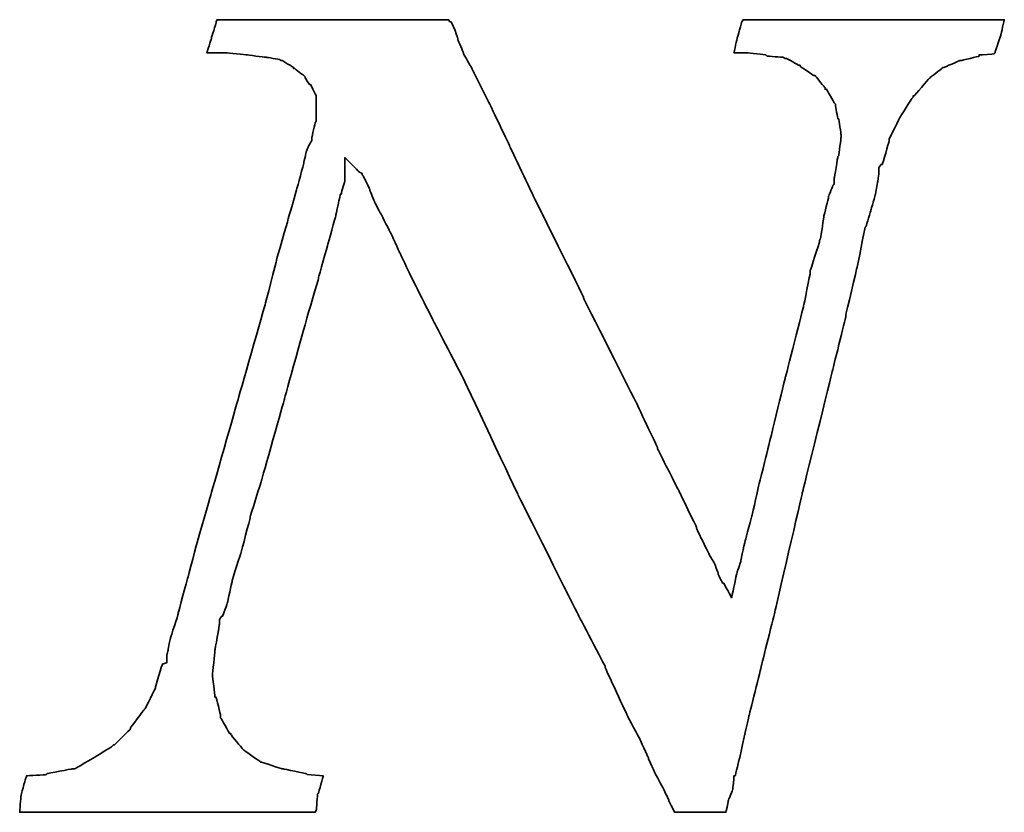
# Model space of a CAD drawing. Header units: millimetres. Extents: x 21 to 280, y -116 to 66.
# Tile 93 of 98: x 226 to 228.46, y 7.21 to 9.18. Entities that reach past the tile are written whole.
import ezdxf

# ---------------------------------------------------------------- set-up
doc = ezdxf.new("R2010")
doc.units = ezdxf.units.MM
doc.header["$LTSCALE"] = 0.15
doc.layers.add('DIM', color=4, linetype='CONTINUOUS')
doc.layers.add('layer 1', color=7, linetype='CONTINUOUS')

# ---------------------------------------------------------------- blocks, each defined once
blk = doc.blocks.new('TBI MOTION logo(完整正式版)')
at = {"layer": 'layer 1', "color": 22, "lineweight": 35}
blk.add_open_spline([(58.92625, -7.91875), (58.92625, -7.91875), (58.58625, -7.89375), (58.58625, -7.89375), (58.58625, -7.89375), (58.58625, -7.89375), (58.56625, -7.87125), (58.56625, -7.87125), (58.56625, -7.87125), (58.56625, -7.87125), (58.08375, -7.77375), (58.08375, -7.77375), (58.08375, -7.77375), (58.08375, -7.77375), (58.06125, -7.77375), (58.06125, -7.77375), (58.06125, -7.77375), (58.06125, -7.77375), (57.62625, -7.63125), (57.62625, -7.63125), (57.62625, -7.63125), (57.62625, -7.63125), (57.60625, -7.63125), (57.60625, -7.63125), (57.60625, -7.63125), (57.60625, -7.63125), (57.58125, -7.60625), (57.58125, -7.60625), (57.58125, -7.60625), (57.58125, -7.60625), (57.26625, -7.38875), (57.26625, -7.38875), (57.26625, -7.38875), (57.26625, -7.38875), (57.24625, -7.36875), (57.24625, -7.36875), (57.24625, -7.36875), (57.24625, -7.36875), (57.22125, -7.34375), (57.22125, -7.34375), (57.22125, -7.34375), (57.22125, -7.34375), (56.98125, -7.05375), (56.98125, -7.05375), (56.98125, -7.05375), (56.98125, -7.05375), (56.98125, -7.02875), (56.98125, -7.02875), (56.98125, -7.02875), (56.98125, -7.02875), (56.95625, -7.02875), (56.95625, -7.02875), (56.95625, -7.02875), (56.95625, -7.02875), (56.76625, -6.69625), (56.76625, -6.69625), (56.76625, -6.69625), (56.76625, -6.69625), (56.76625, -6.67125), (56.76625, -6.67125), (56.76625, -6.67125), (56.76625, -6.67125), (56.76625, -6.64875), (56.76625, -6.64875), (56.76625, -6.64875), (56.76625, -6.64875), (56.67125, -6.26375), (56.67125, -6.26375), (56.67125, -6.26375), (56.67125, -6.26375), (56.64625, -6.26375), (56.64625, -6.26375), (56.64625, -6.26375), (56.64625, -6.26375), (56.64625, -6.23875), (56.64625, -6.23875), (56.64625, -6.23875), (56.64625, -6.23875), (56.59625, -5.80875), (56.59625, -5.80875), (56.59625, -5.80875), (56.59625, -5.80875), (56.59625, -5.78375), (56.59625, -5.78375), (56.59625, -5.78375), (56.59625, -5.78375), (56.64625, -5.30375), (56.64625, -5.30375), (56.64625, -5.30375), (56.64625, -5.30375), (56.64625, -5.27875), (56.64625, -5.27875), (56.64625, -5.27875), (56.64625, -5.27875), (56.74125, -4.72875), (56.74125, -4.72875), (56.74125, -4.72875), (56.74125, -4.72875), (56.74125, -4.67875), (56.74125, -4.67875), (56.74125, -4.67875), (56.74125, -4.67875), (56.74125, -4.63375), (56.74125, -4.63375), (56.74125, -4.63375), (56.74125, -4.63375), (56.79125, -4.55875), (56.79125, -4.55875), (56.79125, -4.55875), (56.79125, -4.55875), (56.81125, -4.55875), (56.81125, -4.55875), (56.81125, -4.55875), (56.81125, -4.55875), (56.91125, -4.27375), (56.91125, -4.27375), (56.91125, -4.27375), (56.91125, -4.27375), (57.00625, -3.83874), (57.00625, -3.83874), (57.00625, -3.83874), (57.00625, -3.83874), (57.00625, -3.81374), (57.00625, -3.81374), (57.00625, -3.81374), (57.00625, -3.81374), (57.19875, -3.21374), (57.19875, -3.21374), (57.19875, -3.21374), (57.19875, -3.21374), (57.38625, -2.49625), (57.38625, -2.49625), (57.38625, -2.49625), (57.38625, -2.49625), (57.38625, -2.47374), (57.38625, -2.47374), (57.38625, -2.47374), (57.38625, -2.47374), (57.62625, -1.70375), (57.62625, -1.70375), (57.62625, -1.70375), (57.62625, -1.70375), (58.10625, 0.00125), (58.10625, 0.00125), (58.10625, 0.00125), (58.10625, 0.00125), (58.58625, 1.72625), (58.58625, 1.72625), (58.58625, 1.72625), (58.58625, 1.72625), (58.82625, 2.54125), (58.82625, 2.54125), (58.82625, 2.54125), (58.82625, 2.54125), (58.82625, 2.56374), (58.82625, 2.56374), (58.82625, 2.56374), (58.82625, 2.56374), (59.02125, 3.26125), (59.02125, 3.26125), (59.02125, 3.26125), (59.02125, 3.26125), (59.18625, 3.86125), (59.18625, 3.86125), (59.18625, 3.86125), (59.18625, 3.86125), (59.28625, 4.31875), (59.28625, 4.31875), (59.28625, 4.31875), (59.28625, 4.31875), (59.30625, 4.31875), (59.30625, 4.31875), (59.30625, 4.31875), (59.30625, 4.31875), (59.30625, 4.34125), (59.30625, 4.34125), (59.30625, 4.34125), (59.30625, 4.34125), (59.38125, 4.60625), (59.38125, 4.60625), (59.38125, 4.60625), (59.38125, 4.60625), (59.38125, 4.65125), (59.38125, 4.65125), (59.38125, 4.65125), (59.38125, 4.65125), (59.38125, 5.08625), (59.38125, 5.08625), (59.38125, 5.08625), (59.38125, 5.08625), (59.66625, 4.79624), (59.66625, 4.79624), (59.66625, 4.79624), (59.66625, 4.79624), (59.74125, 4.75124), (59.74125, 4.75124), (59.74125, 4.75124), (59.74125, 4.75124), (59.74125, 4.72624), (59.74125, 4.72624), (59.74125, 4.72624), (59.74125, 4.72624), (59.76125, 4.70124), (59.76125, 4.70124), (59.76125, 4.70124), (59.76125, 4.70124), (59.81125, 4.60625), (59.81125, 4.60625), (59.81125, 4.60625), (59.81125, 4.60625), (59.90625, 4.41125), (59.90625, 4.41125), (59.90625, 4.41125), (59.90625, 4.41125), (59.90625, 4.39125), (59.90625, 4.39125), (59.90625, 4.39125), (59.90625, 4.39125), (60.00375, 4.15124), (60.00375, 4.15124), (60.00375, 4.15124), (60.00375, 4.15124), (60.14625, 3.88374), (60.14625, 3.88374), (60.14625, 3.88374), (60.14625, 3.88374), (60.34125, 3.50124), (60.34125, 3.50124), (60.34125, 3.50124), (60.34125, 3.50124), (60.53125, 3.09125), (60.53125, 3.09125), (60.53125, 3.09125), (60.53125, 3.09125), (60.74625, 2.63625), (60.74625, 2.63625), (60.74625, 2.63625), (60.74625, 2.63625), (61.25125, 1.63124), (61.25125, 1.63124), (61.25125, 1.63124), (61.25125, 1.63124), (61.85125, 0.47625), (61.85125, 0.47625), (61.85125, 0.47625), (61.85125, 0.47625), (63.02625, -2.01874), (63.02625, -2.01874), (63.02625, -2.01874), (63.02625, -2.01874), (64.27625, -4.51374), (64.27625, -4.51374), (64.27625, -4.51374), (64.27625, -4.51374), (64.85125, -5.61375), (64.85125, -5.61375), (64.85125, -5.61375), (64.85125, -5.61375), (64.85125, -5.64125), (64.85125, -5.64125), (64.85125, -5.64125), (64.85125, -5.64125), (65.32875, -6.67125), (65.32875, -6.67125), (65.32875, -6.67125), (65.32875, -6.67125), (65.57125, -7.12875), (65.57125, -7.12875), (65.57125, -7.12875), (65.57125, -7.12875), (65.76125, -7.53625), (65.76125, -7.53625), (65.76125, -7.53625), (65.76125, -7.53625), (65.76125, -7.55625), (65.76125, -7.55625), (65.76125, -7.55625), (65.76125, -7.55625), (65.90375, -7.87125), (65.90375, -7.87125), (65.90375, -7.87125), (65.90375, -7.87125), (66.07125, -8.18125), (66.07125, -8.18125), (66.07125, -8.18125), (66.07125, -8.18125), (66.19125, -8.42375), (66.19125, -8.42375), (66.19125, -8.42375), (66.19125, -8.42375), (66.19125, -8.44375), (66.19125, -8.44375), (66.19125, -8.44375), (66.19125, -8.44375), (66.29125, -8.63875), (66.29125, -8.63875), (66.29125, -8.63875), (66.29125, -8.63875), (66.31125, -8.68625), (66.31125, -8.68625), (66.31125, -8.68625), (66.31125, -8.68625), (66.38375, -8.68625), (66.38375, -8.68625), (66.38375, -8.68625), (66.38375, -8.68625), (66.84125, -8.68625), (66.84125, -8.68625), (66.84125, -8.68625), (66.84125, -8.68625), (67.29625, -8.68625), (67.29625, -8.68625), (67.29625, -8.68625), (67.29625, -8.68625), (67.36625, -8.68625), (67.36625, -8.68625), (67.36625, -8.68625), (67.36625, -8.68625), (67.39125, -8.68625), (67.39125, -8.68625), (67.39125, -8.68625), (67.39125, -8.68625), (67.44125, -8.46875), (67.44125, -8.46875), (67.44125, -8.46875), (67.44125, -8.46875), (67.44125, -8.44375), (67.44125, -8.44375), (67.44125, -8.44375), (67.44125, -8.44375), (67.53625, -8.20375), (67.53625, -8.20375), (67.53625, -8.20375), (67.53625, -8.20375), (67.56125, -7.94375), (67.56125, -7.94375), (67.56125, -7.94375), (67.56125, -7.94375), (67.56125, -7.91875), (67.56125, -7.91875), (67.56125, -7.91875), (67.56125, -7.91875), (67.58625, -7.91875), (67.58625, -7.91875), (67.58625, -7.91875), (67.58625, -7.91875), (67.68125, -7.53625), (67.68125, -7.53625), (67.68125, -7.53625), (67.68125, -7.53625), (67.87375, -6.67125), (67.87375, -6.67125), (67.87375, -6.67125), (67.87375, -6.67125), (68.13625, -5.61375), (68.13625, -5.61375), (68.13625, -5.61375), (68.13625, -5.61375), (68.42375, -4.46374), (68.42375, -4.46374), (68.42375, -4.46374), (68.42375, -4.46374), (68.99875, -1.96874), (68.99875, -1.96874), (68.99875, -1.96874), (68.99875, -1.96874), (69.62625, 0.57625), (69.62625, 0.57625), (69.62625, 0.57625), (69.62625, 0.57625), (69.91125, 1.72625), (69.91125, 1.72625), (69.91125, 1.72625), (69.91125, 1.72625), (69.91125, 1.77625), (69.91125, 1.77625), (69.91125, 1.77625), (69.91125, 1.77625), (70.15125, 2.78124), (70.15125, 2.78124), (70.15125, 2.78124), (70.15125, 2.78124), (70.32125, 3.62125), (70.32125, 3.62125), (70.32125, 3.62125), (70.32125, 3.62125), (70.34125, 3.64625), (70.34125, 3.64625), (70.34125, 3.64625), (70.34125, 3.64625), (70.44125, 3.98125), (70.44125, 3.98125), (70.44125, 3.98125), (70.44125, 3.98125), (70.53625, 4.31875), (70.53625, 4.31875), (70.53625, 4.31875), (70.53625, 4.31875), (70.58125, 4.55875), (70.58125, 4.55875), (70.58125, 4.55875), (70.58125, 4.55875), (70.60625, 4.72624), (70.60625, 4.72624), (70.60625, 4.72624), (70.60625, 4.72624), (70.60625, 4.79624), (70.60625, 4.79624), (70.60625, 4.79624), (70.60625, 4.79624), (70.60625, 4.87125), (70.60625, 4.87125), (70.60625, 4.87125), (70.60625, 4.87125), (70.65625, 4.94125), (70.65625, 4.94125), (70.65625, 4.94125), (70.65625, 4.94125), (70.68125, 4.94125), (70.68125, 4.94125), (70.68125, 4.94125), (70.68125, 4.94125), (70.82125, 5.42125), (70.82125, 5.42125), (70.82125, 5.42125), (70.82125, 5.42125), (70.82125, 5.44625), (70.82125, 5.44625), (70.82125, 5.44625), (70.82125, 5.44625), (70.82125, 5.47125), (70.82125, 5.47125), (70.82125, 5.47125), (70.82125, 5.47125), (71.06125, 5.94625), (71.06125, 5.94625), (71.06125, 5.94625), (71.06125, 5.94625), (71.30125, 6.33124), (71.30125, 6.33124), (71.30125, 6.33124), (71.30125, 6.33124), (71.32625, 6.35625), (71.32625, 6.35625), (71.32625, 6.35625), (71.32625, 6.35625), (71.32625, 6.38124), (71.32625, 6.38124), (71.32625, 6.38124), (71.32625, 6.38124), (71.35125, 6.38124), (71.35125, 6.38124), (71.35125, 6.38124), (71.35125, 6.38124), (71.66125, 6.74125), (71.66125, 6.74125), (71.66125, 6.74125), (71.66125, 6.74125), (71.68625, 6.76625), (71.68625, 6.76625), (71.68625, 6.76625), (71.68625, 6.76625), (71.92625, 6.95624), (71.92625, 6.95624), (71.92625, 6.95624), (71.92625, 6.95624), (71.95125, 6.98125), (71.95125, 6.98125), (71.95125, 6.98125), (71.95125, 6.98125), (71.97625, 6.98125), (71.97625, 6.98125), (71.97625, 6.98125), (71.97625, 6.98125), (72.31125, 7.12624), (72.31125, 7.12624), (72.31125, 7.12624), (72.31125, 7.12624), (72.33375, 7.12624), (72.33375, 7.12624), (72.33375, 7.12624), (72.33375, 7.12624), (72.71625, 7.21875), (72.71625, 7.21875), (72.71625, 7.21875), (72.71625, 7.21875), (72.71625, 7.24624), (72.71625, 7.24624), (72.71625, 7.24624), (72.71625, 7.24624), (72.74125, 7.24624), (72.74125, 7.24624), (72.74125, 7.24624), (72.74125, 7.24624), (73.03124, 7.26624), (73.03124, 7.26624), (73.03124, 7.26624), (73.03124, 7.26624), (73.05375, 7.29125), (73.05375, 7.29125), (73.05375, 7.29125), (73.05375, 7.29125), (73.05375, 7.31625), (73.05375, 7.31625), (73.05375, 7.31625), (73.05375, 7.31625), (73.17625, 7.67625), (73.17625, 7.67625), (73.17625, 7.67625), (73.17625, 7.67625), (73.24625, 7.98625), (73.24625, 7.98625), (73.24625, 7.98625), (73.24625, 7.98625), (73.19625, 7.98625), (73.19625, 7.98625), (73.19625, 7.98625), (73.19625, 7.98625), (72.93625, 7.98625), (72.93625, 7.98625), (72.93625, 7.98625), (72.93625, 7.98625), (72.55125, 7.98625), (72.55125, 7.98625), (72.55125, 7.98625), (72.55125, 7.98625), (72.09625, 7.98625), (72.09625, 7.98625), (72.09625, 7.98625), (72.09625, 7.98625), (71.64125, 7.98625), (71.64125, 7.98625), (71.64125, 7.98625), (71.64125, 7.98625), (70.53625, 7.98625), (70.53625, 7.98625), (70.53625, 7.98625), (70.53625, 7.98625), (69.47875, 7.98625), (69.47875, 7.98625), (69.47875, 7.98625), (69.47875, 7.98625), (68.95125, 7.98625), (68.95125, 7.98625), (68.95125, 7.98625), (68.95125, 7.98625), (68.52125, 7.98625), (68.52125, 7.98625), (68.52125, 7.98625), (68.52125, 7.98625), (68.13625, 7.98625), (68.13625, 7.98625), (68.13625, 7.98625), (68.13625, 7.98625), (67.87375, 7.98625), (67.87375, 7.98625), (67.87375, 7.98625), (67.87375, 7.98625), (67.75125, 7.98625), (67.75125, 7.98625), (67.75125, 7.98625), (67.75125, 7.98625), (67.72625, 7.94125), (67.72625, 7.94125), (67.72625, 7.94125), (67.72625, 7.94125), (67.63125, 7.60625), (67.63125, 7.60625), (67.63125, 7.60625), (67.63125, 7.60625), (67.56125, 7.29125), (67.56125, 7.29125), (67.56125, 7.29125), (67.56125, 7.29125), (67.72625, 7.29125), (67.72625, 7.29125), (67.72625, 7.29125), (67.72625, 7.29125), (67.82625, 7.29125), (67.82625, 7.29125), (67.82625, 7.29125), (67.82625, 7.29125), (67.84625, 7.29125), (67.84625, 7.29125), (67.84625, 7.29125), (67.84625, 7.29125), (68.23125, 7.24624), (68.23125, 7.24624), (68.23125, 7.24624), (68.23125, 7.24624), (68.25875, 7.21875), (68.25875, 7.21875), (68.25875, 7.21875), (68.25875, 7.21875), (68.59125, 7.19624), (68.59125, 7.19624), (68.59125, 7.19624), (68.59125, 7.19624), (68.64125, 7.17125), (68.64125, 7.17125), (68.64125, 7.17125), (68.64125, 7.17125), (68.66625, 7.17125), (68.66625, 7.17125), (68.66625, 7.17125), (68.66625, 7.17125), (68.92625, 7.02624), (68.92625, 7.02624), (68.92625, 7.02624), (68.92625, 7.02624), (68.95125, 7.02624), (68.95125, 7.02624), (68.95125, 7.02624), (68.95125, 7.02624), (68.95125, 7.00624), (68.95125, 7.00624), (68.95125, 7.00624), (68.95125, 7.00624), (69.23875, 6.81125), (69.23875, 6.81125), (69.23875, 6.81125), (69.23875, 6.81125), (69.26625, 6.81125), (69.26625, 6.81125), (69.26625, 6.81125), (69.26625, 6.81125), (69.28625, 6.78625), (69.28625, 6.78625), (69.28625, 6.78625), (69.28625, 6.78625), (69.47875, 6.54875), (69.47875, 6.54875), (69.47875, 6.54875), (69.47875, 6.54875), (69.47875, 6.52375), (69.47875, 6.52375), (69.47875, 6.52375), (69.47875, 6.52375), (69.50625, 6.52375), (69.50625, 6.52375), (69.50625, 6.52375), (69.50625, 6.52375), (69.67125, 6.23625), (69.67125, 6.23625), (69.67125, 6.23625), (69.67125, 6.23625), (69.69375, 6.21125), (69.69375, 6.21125), (69.69375, 6.21125), (69.69375, 6.21125), (69.69375, 6.18625), (69.69375, 6.18625), (69.69375, 6.18625), (69.69375, 6.18625), (69.74625, 5.89875), (69.74625, 5.89875), (69.74625, 5.89875), (69.74625, 5.89875), (69.76625, 5.89875), (69.76625, 5.89875), (69.76625, 5.89875), (69.76625, 5.89875), (69.81375, 5.56625), (69.81375, 5.56625), (69.81375, 5.56625), (69.81375, 5.56625), (69.81375, 5.54125), (69.81375, 5.54125), (69.81375, 5.54125), (69.81375, 5.54125), (69.81375, 5.51625), (69.81375, 5.51625), (69.81375, 5.51625), (69.81375, 5.51625), (69.76625, 5.13125), (69.76625, 5.13125), (69.76625, 5.13125), (69.76625, 5.13125), (69.74625, 5.10874), (69.74625, 5.10874), (69.74625, 5.10874), (69.74625, 5.10874), (69.67125, 4.65125), (69.67125, 4.65125), (69.67125, 4.65125), (69.67125, 4.65125), (69.67125, 4.55875), (69.67125, 4.55875), (69.67125, 4.55875), (69.67125, 4.55875), (69.67125, 4.53125), (69.67125, 4.53125), (69.67125, 4.53125), (69.67125, 4.53125), (69.64625, 4.50874), (69.64625, 4.50874), (69.64625, 4.50874), (69.64625, 4.50874), (69.55125, 4.27125), (69.55125, 4.27125), (69.55125, 4.27125), (69.55125, 4.27125), (69.55125, 4.24625), (69.55125, 4.24625), (69.55125, 4.24625), (69.55125, 4.24625), (69.45375, 3.86125), (69.45375, 3.86125), (69.45375, 3.86125), (69.45375, 3.86125), (69.38625, 3.40624), (69.38625, 3.40624), (69.38625, 3.40624), (69.38625, 3.40624), (69.35875, 3.33125), (69.35875, 3.33125), (69.35875, 3.33125), (69.35875, 3.33125), (69.35875, 3.30875), (69.35875, 3.30875), (69.35875, 3.30875), (69.35875, 3.30875), (69.16625, 2.71125), (69.16625, 2.71125), (69.16625, 2.71125), (69.16625, 2.71125), (69.16625, 2.66375), (69.16625, 2.66375), (69.16625, 2.66375), (69.16625, 2.66375), (69.02625, 1.96374), (69.02625, 1.96374), (69.02625, 1.96374), (69.02625, 1.96374), (68.64125, 0.45624), (68.64125, 0.45624), (68.64125, 0.45624), (68.64125, 0.45624), (68.25875, -1.10625), (68.25875, -1.10625), (68.25875, -1.10625), (68.25875, -1.10625), (68.08625, -1.80125), (68.08625, -1.80125), (68.08625, -1.80125), (68.08625, -1.80125), (67.94625, -2.42625), (67.94625, -2.42625), (67.94625, -2.42625), (67.94625, -2.42625), (67.80125, -2.95375), (67.80125, -2.95375), (67.80125, -2.95375), (67.80125, -2.95375), (67.70625, -3.38375), (67.70625, -3.38375), (67.70625, -3.38375), (67.70625, -3.38375), (67.70625, -3.40875), (67.70625, -3.40875), (67.70625, -3.40875), (67.70625, -3.40875), (67.63125, -3.62375), (67.63125, -3.62375), (67.63125, -3.62375), (67.63125, -3.62375), (67.60625, -3.72125), (67.60625, -3.72125), (67.60625, -3.72125), (67.60625, -3.72125), (67.51125, -4.17375), (67.51125, -4.17375), (67.51125, -4.17375), (67.51125, -4.17375), (67.34625, -3.86374), (67.34625, -3.86374), (67.34625, -3.86374), (67.34625, -3.86374), (67.32125, -3.86374), (67.32125, -3.86374), (67.32125, -3.86374), (67.32125, -3.86374), (67.27125, -3.76874), (67.27125, -3.76874), (67.27125, -3.76874), (67.27125, -3.76874), (67.22625, -3.67374), (67.22625, -3.67374), (67.22625, -3.67374), (67.22625, -3.67374), (67.22625, -3.64875), (67.22625, -3.64875), (67.22625, -3.64875), (67.22625, -3.64875), (67.15125, -3.45375), (67.15125, -3.45375), (67.15125, -3.45375), (67.15125, -3.45375), (67.05625, -3.28875), (67.05625, -3.28875), (67.05625, -3.28875), (67.05625, -3.28875), (66.91125, -3.00125), (66.91125, -3.00125), (66.91125, -3.00125), (66.91125, -3.00125), (66.77125, -2.71375), (66.77125, -2.71375), (66.77125, -2.71375), (66.77125, -2.71375), (66.77125, -2.68875), (66.77125, -2.68875), (66.77125, -2.68875), (66.77125, -2.68875), (66.41125, -1.94374), (66.41125, -1.94374), (66.41125, -1.94374), (66.41125, -1.94374), (65.95125, -1.03375), (65.95125, -1.03375), (65.95125, -1.03375), (65.95125, -1.03375), (65.95125, -1.00875), (65.95125, -1.00875), (65.95125, -1.00875), (65.95125, -1.00875), (65.49625, -0.04874), (65.49625, -0.04874), (65.49625, -0.04874), (65.49625, -0.04874), (64.39375, 2.13624), (64.39375, 2.13624), (64.39375, 2.13624), (64.39375, 2.13624), (64.39375, 2.15624), (64.39375, 2.15624), (64.39375, 2.15624), (64.39375, 2.15624), (63.33625, 4.29125), (63.33625, 4.29125), (63.33625, 4.29125), (63.33625, 4.29125), (62.85625, 5.30125), (62.85625, 5.30125), (62.85625, 5.30125), (62.85625, 5.30125), (62.42625, 6.21125), (62.42625, 6.21125), (62.42625, 6.21125), (62.42625, 6.21125), (62.04125, 6.98125), (62.04125, 6.98125), (62.04125, 6.98125), (62.04125, 6.98125), (61.87375, 7.26624), (61.87375, 7.26624), (61.87375, 7.26624), (61.87375, 7.26624), (61.87375, 7.29125), (61.87375, 7.29125), (61.87375, 7.29125), (61.87375, 7.29125), (61.75625, 7.55625), (61.75625, 7.55625), (61.75625, 7.55625), (61.75625, 7.55625), (61.75625, 7.58124), (61.75625, 7.58124), (61.75625, 7.58124), (61.75625, 7.58124), (61.68375, 7.79375), (61.68375, 7.79375), (61.68375, 7.79375), (61.68375, 7.79375), (61.61125, 7.94125), (61.61125, 7.94125), (61.61125, 7.94125), (61.61125, 7.94125), (61.58625, 7.94125), (61.58625, 7.94125), (61.58625, 7.94125), (61.58625, 7.94125), (61.56375, 7.98625), (61.56375, 7.98625), (61.56375, 7.98625), (61.56375, 7.98625), (61.41875, 7.98625), (61.41875, 7.98625), (61.41875, 7.98625), (61.41875, 7.98625), (61.18125, 7.98625), (61.18125, 7.98625), (61.18125, 7.98625), (61.18125, 7.98625), (60.84125, 7.98625), (60.84125, 7.98625), (60.84125, 7.98625), (60.84125, 7.98625), (60.02625, 7.98625), (60.02625, 7.98625), (60.02625, 7.98625), (60.02625, 7.98625), (59.11625, 7.98625), (59.11625, 7.98625), (59.11625, 7.98625), (59.11625, 7.98625), (58.15625, 7.98625), (58.15625, 7.98625), (58.15625, 7.98625), (58.15625, 7.98625), (57.34125, 7.98625), (57.34125, 7.98625), (57.34125, 7.98625), (57.34125, 7.98625), (57.00625, 7.98625), (57.00625, 7.98625), (57.00625, 7.98625), (57.00625, 7.98625), (56.76625, 7.98625), (56.76625, 7.98625), (56.76625, 7.98625), (56.76625, 7.98625), (56.69125, 7.98625), (56.69125, 7.98625), (56.69125, 7.98625), (56.69125, 7.98625), (56.67125, 7.94125), (56.67125, 7.94125), (56.67125, 7.94125), (56.67125, 7.94125), (56.67125, 7.91625), (56.67125, 7.91625), (56.67125, 7.91625), (56.67125, 7.91625), (56.57125, 7.60625), (56.57125, 7.60625), (56.57125, 7.60625), (56.57125, 7.60625), (56.57125, 7.58124), (56.57125, 7.58124), (56.57125, 7.58124), (56.57125, 7.58124), (56.47625, 7.29125), (56.47625, 7.29125), (56.47625, 7.29125), (56.47625, 7.29125), (56.57125, 7.29125), (56.57125, 7.29125), (56.57125, 7.29125), (56.57125, 7.29125), (56.76625, 7.29125), (56.76625, 7.29125), (56.76625, 7.29125), (56.76625, 7.29125), (56.86125, 7.29125), (56.86125, 7.29125), (56.86125, 7.29125), (56.86125, 7.29125), (56.88625, 7.29125), (56.88625, 7.29125), (56.88625, 7.29125), (56.88625, 7.29125), (57.31625, 7.24624), (57.31625, 7.24624), (57.31625, 7.24624), (57.31625, 7.24624), (57.70125, 7.19624), (57.70125, 7.19624), (57.70125, 7.19624), (57.70125, 7.19624), (57.72625, 7.19624), (57.72625, 7.19624), (57.72625, 7.19624), (57.72625, 7.19624), (58.01125, 7.14624), (58.01125, 7.14624), (58.01125, 7.14624), (58.01125, 7.14624), (58.03625, 7.12624), (58.03625, 7.12624), (58.03625, 7.12624), (58.03625, 7.12624), (58.06125, 7.12624), (58.06125, 7.12624), (58.06125, 7.12624), (58.06125, 7.12624), (58.30125, 6.98125), (58.30125, 6.98125), (58.30125, 6.98125), (58.30125, 6.98125), (58.30125, 6.95624), (58.30125, 6.95624), (58.30125, 6.95624), (58.30125, 6.95624), (58.32375, 6.95624), (58.32375, 6.95624), (58.32375, 6.95624), (58.32375, 6.95624), (58.51625, 6.81125), (58.51625, 6.81125), (58.51625, 6.81125), (58.51625, 6.81125), (58.54125, 6.78625), (58.54125, 6.78625), (58.54125, 6.78625), (58.54125, 6.78625), (58.54125, 6.76625), (58.54125, 6.76625), (58.54125, 6.76625), (58.54125, 6.76625), (58.63625, 6.62124), (58.63625, 6.62124), (58.63625, 6.62124), (58.63625, 6.62124), (58.65875, 6.62124), (58.65875, 6.62124), (58.65875, 6.62124), (58.65875, 6.62124), (58.75625, 6.42625), (58.75625, 6.42625), (58.75625, 6.42625), (58.75625, 6.42625), (58.77875, 6.38124), (58.77875, 6.38124), (58.77875, 6.38124), (58.77875, 6.38124), (58.77875, 6.33124), (58.77875, 6.33124), (58.77875, 6.33124), (58.77875, 6.33124), (58.77875, 6.09125), (58.77875, 6.09125), (58.77875, 6.09125), (58.77875, 6.09125), (58.77875, 5.85125), (58.77875, 5.85125), (58.77875, 5.85125), (58.77875, 5.85125), (58.75625, 5.82625), (58.75625, 5.82625), (58.75625, 5.82625), (58.75625, 5.82625), (58.68625, 5.51625), (58.68625, 5.51625), (58.68625, 5.51625), (58.68625, 5.51625), (58.68625, 5.47125), (58.68625, 5.47125), (58.68625, 5.47125), (58.68625, 5.47125), (58.68625, 5.44625), (58.68625, 5.44625), (58.68625, 5.44625), (58.68625, 5.44625), (58.65875, 5.39625), (58.65875, 5.39625), (58.65875, 5.39625), (58.65875, 5.39625), (58.61125, 5.32624), (58.61125, 5.32624), (58.61125, 5.32624), (58.61125, 5.32624), (58.56625, 5.20375), (58.56625, 5.20375), (58.56625, 5.20375), (58.56625, 5.20375), (58.51625, 4.99125), (58.51625, 4.99125), (58.51625, 4.99125), (58.51625, 4.99125), (58.51625, 4.96625), (58.51625, 4.96625), (58.51625, 4.96625), (58.51625, 4.96625), (58.37125, 4.43625), (58.37125, 4.43625), (58.37125, 4.43625), (58.37125, 4.43625), (58.18125, 3.76625), (58.18125, 3.76625), (58.18125, 3.76625), (58.18125, 3.76625), (57.94125, 2.92624), (57.94125, 2.92624), (57.94125, 2.92624), (57.94125, 2.92624), (57.70125, 1.98874), (57.70125, 1.98874), (57.70125, 1.98874), (57.70125, 1.98874), (57.12625, -0.02374), (57.12625, -0.02374), (57.12625, -0.02374), (57.12625, -0.02374), (56.55125, -2.03875), (56.55125, -2.03875), (56.55125, -2.03875), (56.55125, -2.03875), (56.28625, -2.95375), (56.28625, -2.95375), (56.28625, -2.95375), (56.28625, -2.95375), (56.07125, -3.76874), (56.07125, -3.76874), (56.07125, -3.76874), (56.07125, -3.76874), (55.87625, -4.48874), (55.87625, -4.48874), (55.87625, -4.48874), (55.87625, -4.48874), (55.87625, -4.51374), (55.87625, -4.51374), (55.87625, -4.51374), (55.87625, -4.51374), (55.71125, -5.01625), (55.71125, -5.01625), (55.71125, -5.01625), (55.71125, -5.01625), (55.66125, -5.25375), (55.66125, -5.25375), (55.66125, -5.25375), (55.66125, -5.25375), (55.66125, -5.27875), (55.66125, -5.27875), (55.66125, -5.27875), (55.66125, -5.27875), (55.63625, -5.37375), (55.63625, -5.37375), (55.63625, -5.37375), (55.63625, -5.37375), (55.63625, -5.42375), (55.63625, -5.42375), (55.63625, -5.42375), (55.63625, -5.42375), (55.63625, -5.54125), (55.63625, -5.54125), (55.63625, -5.54125), (55.63625, -5.54125), (55.54125, -5.56875), (55.54125, -5.56875), (55.54125, -5.56875), (55.54125, -5.56875), (55.39625, -6.04875), (55.39625, -6.04875), (55.39625, -6.04875), (55.39625, -6.04875), (55.39625, -6.06875), (55.39625, -6.06875), (55.39625, -6.06875), (55.39625, -6.06875), (55.18125, -6.50375), (55.18125, -6.50375), (55.18125, -6.50375), (55.18125, -6.50375), (55.15625, -6.52875), (55.15625, -6.52875), (55.15625, -6.52875), (55.15625, -6.52875), (54.86875, -6.91125), (54.86875, -6.91125), (54.86875, -6.91125), (54.86875, -6.91125), (54.86875, -6.93375), (54.86875, -6.93375), (54.86875, -6.93375), (54.86875, -6.93375), (54.53125, -7.26875), (54.53125, -7.26875), (54.53125, -7.26875), (54.53125, -7.26875), (54.51125, -7.26875), (54.51125, -7.26875), (54.51125, -7.26875), (54.51125, -7.26875), (54.48625, -7.29625), (54.48625, -7.29625), (54.48625, -7.29625), (54.48625, -7.29625), (54.10375, -7.53625), (54.10375, -7.53625), (54.10375, -7.53625), (54.10375, -7.53625), (53.69625, -7.77375), (53.69625, -7.77375), (53.69625, -7.77375), (53.69625, -7.77375), (53.67125, -7.77375), (53.67125, -7.77375), (53.67125, -7.77375), (53.67125, -7.77375), (53.64625, -7.77375), (53.64625, -7.77375), (53.64625, -7.77375), (53.64625, -7.77375), (53.11625, -7.87125), (53.11625, -7.87125), (53.11625, -7.87125), (53.11625, -7.87125), (53.09625, -7.89375), (53.09625, -7.89375), (53.09625, -7.89375), (53.09625, -7.89375), (52.68625, -7.91875), (52.68625, -7.91875), (52.68625, -7.91875), (52.68625, -7.91875), (52.66125, -7.99125), (52.66125, -7.99125), (52.66125, -7.99125), (52.66125, -7.99125), (52.56625, -8.34875), (52.56625, -8.34875), (52.56625, -8.34875), (52.56625, -8.34875), (52.54125, -8.68625), (52.54125, -8.68625), (52.54125, -8.68625), (52.54125, -8.68625), (52.58875, -8.68625), (52.58875, -8.68625), (52.58875, -8.68625), (52.58875, -8.68625), (52.87625, -8.68625), (52.87625, -8.68625), (52.87625, -8.68625), (52.87625, -8.68625), (53.33625, -8.68625), (53.33625, -8.68625), (53.33625, -8.68625), (53.33625, -8.68625), (53.79125, -8.68625), (53.79125, -8.68625), (53.79125, -8.68625), (53.79125, -8.68625), (54.36625, -8.68625), (54.36625, -8.68625), (54.36625, -8.68625), (54.36625, -8.68625), (55.59125, -8.68625), (55.59125, -8.68625), (55.59125, -8.68625), (55.59125, -8.68625), (56.76625, -8.68625), (56.76625, -8.68625), (56.76625, -8.68625), (56.76625, -8.68625), (57.34125, -8.68625), (57.34125, -8.68625), (57.34125, -8.68625), (57.34125, -8.68625), (57.82125, -8.68625), (57.82125, -8.68625), (57.82125, -8.68625), (57.82125, -8.68625), (58.25125, -8.68625), (58.25125, -8.68625), (58.25125, -8.68625), (58.25125, -8.68625), (58.58625, -8.68625), (58.58625, -8.68625), (58.58625, -8.68625), (58.58625, -8.68625), (58.75625, -8.68625), (58.75625, -8.68625), (58.75625, -8.68625), (58.75625, -8.68625), (58.77875, -8.63875), (58.77875, -8.63875), (58.77875, -8.63875), (58.77875, -8.63875), (58.80625, -8.30375), (58.80625, -8.30375), (58.80625, -8.30375), (58.80625, -8.30375), (58.82625, -8.27875), (58.82625, -8.27875), (58.82625, -8.27875), (58.82625, -8.27875), (58.92625, -7.91875), (58.92625, -7.91875)], degree=3, knots=[0, 0, 0, 0, 0.003125, 0.003125, 0.003125, 0.00312501, 0.00625, 0.00625, 0.00625, 0.00625001, 0.009375, 0.009375, 0.009375, 0.00937501, 0.0125, 0.0125, 0.0125, 0.01250001, 0.015625, 0.015625, 0.015625, 0.01562501, 0.01875, 0.01875, 0.01875, 0.01875001, 0.021875, 0.021875, 0.021875, 0.02187501, 0.025, 0.025, 0.025, 0.02500001, 0.028125, 0.028125, 0.028125, 0.02812501, 0.03125, 0.03125, 0.03125, 0.03125001, 0.034375, 0.034375, 0.034375, 0.03437501, 0.0375, 0.0375, 0.0375, 0.03750001, 0.040625, 0.040625, 0.040625, 0.04062501, 0.04375, 0.04375, 0.04375, 0.04375001, 0.046875, 0.046875, 0.046875, 0.04687501, 0.05, 0.05, 0.05, 0.05000001, 0.053125, 0.053125, 0.053125, 0.05312501, 0.05625, 0.05625, 0.05625, 0.05625001, 0.059375, 0.059375, 0.059375, 0.05937501, 0.0625, 0.0625, 0.0625, 0.06250001, 0.065625, 0.065625, 0.065625, 0.06562501, 0.06875, 0.06875, 0.06875, 0.06875001, 0.071875, 0.071875, 0.071875, 0.07187501, 0.075, 0.075, 0.075, 0.07500001, 0.078125, 0.078125, 0.078125, 0.07812501, 0.08125, 0.08125, 0.08125, 0.08125001, 0.084375, 0.084375, 0.084375, 0.08437501, 0.0875, 0.0875, 0.0875, 0.08750001, 0.090625, 0.090625, 0.090625, 0.09062501, 0.09375, 0.09375, 0.09375, 0.09375001, 0.096875, 0.096875, 0.096875, 0.09687501, 0.1, 0.1, 0.1, 0.10000001, 0.103125, 0.103125, 0.103125, 0.10312501, 0.10625, 0.10625, 0.10625, 0.10625001, 0.109375, 0.109375, 0.109375, 0.10937501, 0.1125, 0.1125, 0.1125, 0.11250001, 0.115625, 0.115625, 0.115625, 0.11562501, 0.11875, 0.11875, 0.11875, 0.11875001, 0.121875, 0.121875, 0.121875, 0.12187501, 0.125, 0.125, 0.125, 0.12500001, 0.128125, 0.128125, 0.128125, 0.12812501, 0.13125, 0.13125, 0.13125, 0.13125001, 0.134375, 0.134375, 0.134375, 0.13437501, 0.1375, 0.1375, 0.1375, 0.13750001, 0.140625, 0.140625, 0.140625, 0.14062501, 0.14375, 0.14375, 0.14375, 0.14375001, 0.146875, 0.146875, 0.146875, 0.14687501, 0.15, 0.15, 0.15, 0.15000001, 0.153125, 0.153125, 0.153125, 0.15312501, 0.15625, 0.15625, 0.15625, 0.15625001, 0.159375, 0.159375, 0.159375, 0.15937501, 0.1625, 0.1625, 0.1625, 0.16250001, 0.165625, 0.165625, 0.165625, 0.16562501, 0.16875, 0.16875, 0.16875, 0.16875001, 0.171875, 0.171875, 0.171875, 0.17187501, 0.175, 0.175, 0.175, 0.17500001, 0.178125, 0.178125, 0.178125, 0.17812501, 0.18125, 0.18125, 0.18125, 0.18125001, 0.184375, 0.184375, 0.184375, 0.18437501, 0.1875, 0.1875, 0.1875, 0.18750001, 0.190625, 0.190625, 0.190625, 0.19062501, 0.19375, 0.19375, 0.19375, 0.19375001, 0.196875, 0.196875, 0.196875, 0.19687501, 0.2, 0.2, 0.2, 0.20000001, 0.203125, 0.203125, 0.203125, 0.20312501, 0.20625, 0.20625, 0.20625, 0.20625001, 0.209375, 0.209375, 0.209375, 0.20937501, 0.2125, 0.2125, 0.2125, 0.21250001, 0.215625, 0.215625, 0.215625, 0.21562501, 0.21875, 0.21875, 0.21875, 0.21875001, 0.221875, 0.221875, 0.221875, 0.22187501, 0.225, 0.225, 0.225, 0.22500001, 0.228125, 0.228125, 0.228125, 0.22812501, 0.23125, 0.23125, 0.23125, 0.23125001, 0.234375, 0.234375, 0.234375, 0.23437501, 0.2375, 0.2375, 0.2375, 0.23750001, 0.240625, 0.240625, 0.240625, 0.24062501, 0.24375, 0.24375, 0.24375, 0.24375001, 0.246875, 0.246875, 0.246875, 0.24687501, 0.25, 0.25, 0.25, 0.25000001, 0.253125, 0.253125, 0.253125, 0.25312501, 0.25625, 0.25625, 0.25625, 0.25625001, 0.259375, 0.259375, 0.259375, 0.25937501, 0.2625, 0.2625, 0.2625, 0.26250001, 0.265625, 0.265625, 0.265625, 0.26562501, 0.26875, 0.26875, 0.26875, 0.26875001, 0.271875, 0.271875, 0.271875, 0.27187501, 0.275, 0.275, 0.275, 0.27500001, 0.278125, 0.278125, 0.278125, 0.27812501, 0.28125, 0.28125, 0.28125, 0.28125001, 0.284375, 0.284375, 0.284375, 0.28437501, 0.2875, 0.2875, 0.2875, 0.28750001, 0.290625, 0.290625, 0.290625, 0.29062501, 0.29375, 0.29375, 0.29375, 0.29375001, 0.296875, 0.296875, 0.296875, 0.29687501, 0.3, 0.3, 0.3, 0.30000001, 0.303125, 0.303125, 0.303125, 0.30312501, 0.30625, 0.30625, 0.30625, 0.30625001, 0.309375, 0.309375, 0.309375, 0.30937501, 0.3125, 0.3125, 0.3125, 0.31250001, 0.315625, 0.315625, 0.315625, 0.31562501, 0.31875, 0.31875, 0.31875, 0.31875001, 0.321875, 0.321875, 0.321875, 0.32187501, 0.325, 0.325, 0.325, 0.32500001, 0.328125, 0.328125, 0.328125, 0.32812501, 0.33125, 0.33125, 0.33125, 0.33125001, 0.334375, 0.334375, 0.334375, 0.33437501, 0.3375, 0.3375, 0.3375, 0.33750001, 0.340625, 0.340625, 0.340625, 0.34062501, 0.34375, 0.34375, 0.34375, 0.34375001, 0.346875, 0.346875, 0.346875, 0.34687501, 0.35, 0.35, 0.35, 0.35000001, 0.353125, 0.353125, 0.353125, 0.35312501, 0.35625, 0.35625, 0.35625, 0.35625001, 0.359375, 0.359375, 0.359375, 0.35937501, 0.3625, 0.3625, 0.3625, 0.36250001, 0.365625, 0.365625, 0.365625, 0.36562501, 0.36875, 0.36875, 0.36875, 0.36875001, 0.371875, 0.371875, 0.371875, 0.37187501, 0.375, 0.375, 0.375, 0.37500001, 0.378125, 0.378125, 0.378125, 0.37812501, 0.38125, 0.38125, 0.38125, 0.38125001, 0.384375, 0.384375, 0.384375, 0.38437501, 0.3875, 0.3875, 0.3875, 0.38750001, 0.390625, 0.390625, 0.390625, 0.39062501, 0.39375, 0.39375, 0.39375, 0.39375001, 0.396875, 0.396875, 0.396875, 0.39687501, 0.4, 0.4, 0.4, 0.40000001, 0.403125, 0.403125, 0.403125, 0.40312501, 0.40625, 0.40625, 0.40625, 0.40625001, 0.409375, 0.409375, 0.409375, 0.40937501, 0.4125, 0.4125, 0.4125, 0.41250001, 0.415625, 0.415625, 0.415625, 0.41562501, 0.41875, 0.41875, 0.41875, 0.41875001, 0.421875, 0.421875, 0.421875, 0.42187501, 0.425, 0.425, 0.425, 0.42500001, 0.428125, 0.428125, 0.428125, 0.42812501, 0.43125, 0.43125, 0.43125, 0.43125001, 0.434375, 0.434375, 0.434375, 0.43437501, 0.4375, 0.4375, 0.4375, 0.43750001, 0.440625, 0.440625, 0.440625, 0.44062501, 0.44375, 0.44375, 0.44375, 0.44375001, 0.446875, 0.446875, 0.446875, 0.44687501, 0.45, 0.45, 0.45, 0.45000001, 0.453125, 0.453125, 0.453125, 0.45312501, 0.45625, 0.45625, 0.45625, 0.45625001, 0.459375, 0.459375, 0.459375, 0.45937501, 0.4625, 0.4625, 0.4625, 0.46250001, 0.465625, 0.465625, 0.465625, 0.46562501, 0.46875, 0.46875, 0.46875, 0.46875001, 0.471875, 0.471875, 0.471875, 0.47187501, 0.475, 0.475, 0.475, 0.47500001, 0.478125, 0.478125, 0.478125, 0.47812501, 0.48125, 0.48125, 0.48125, 0.48125001, 0.484375, 0.484375, 0.484375, 0.48437501, 0.4875, 0.4875, 0.4875, 0.48750001, 0.490625, 0.490625, 0.490625, 0.49062501, 0.49375, 0.49375, 0.49375, 0.49375001, 0.496875, 0.496875, 0.496875, 0.49687501, 0.5, 0.5, 0.5, 0.50000001, 0.503125, 0.503125, 0.503125, 0.50312501, 0.50625, 0.50625, 0.50625, 0.50625001, 0.509375, 0.509375, 0.509375, 0.50937501, 0.5125, 0.5125, 0.5125, 0.51250001, 0.515625, 0.515625, 0.515625, 0.51562501, 0.51875, 0.51875, 0.51875, 0.51875001, 0.521875, 0.521875, 0.521875, 0.52187501, 0.525, 0.525, 0.525, 0.52500001, 0.528125, 0.528125, 0.528125, 0.52812501, 0.53125, 0.53125, 0.53125, 0.53125001, 0.534375, 0.534375, 0.534375, 0.53437501, 0.5375, 0.5375, 0.5375, 0.53750001, 0.540625, 0.540625, 0.540625, 0.54062501, 0.54375, 0.54375, 0.54375, 0.54375001, 0.546875, 0.546875, 0.546875, 0.54687501, 0.55, 0.55, 0.55, 0.55000001, 0.553125, 0.553125, 0.553125, 0.55312501, 0.55625, 0.55625, 0.55625, 0.55625001, 0.559375, 0.559375, 0.559375, 0.55937501, 0.5625, 0.5625, 0.5625, 0.56250001, 0.565625, 0.565625, 0.565625, 0.56562501, 0.56875, 0.56875, 0.56875, 0.56875001, 0.571875, 0.571875, 0.571875, 0.57187501, 0.575, 0.575, 0.575, 0.57500001, 0.578125, 0.578125, 0.578125, 0.57812501, 0.58125, 0.58125, 0.58125, 0.58125001, 0.584375, 0.584375, 0.584375, 0.58437501, 0.5875, 0.5875, 0.5875, 0.58750001, 0.590625, 0.590625, 0.590625, 0.59062501, 0.59375, 0.59375, 0.59375, 0.59375001, 0.596875, 0.596875, 0.596875, 0.59687501, 0.6, 0.6, 0.6, 0.60000001, 0.603125, 0.603125, 0.603125, 0.60312501, 0.60625, 0.60625, 0.60625, 0.60625001, 0.609375, 0.609375, 0.609375, 0.60937501, 0.6125, 0.6125, 0.6125, 0.61250001, 0.615625, 0.615625, 0.615625, 0.61562501, 0.61875, 0.61875, 0.61875, 0.61875001, 0.621875, 0.621875, 0.621875, 0.62187501, 0.625, 0.625, 0.625, 0.62500001, 0.628125, 0.628125, 0.628125, 0.62812501, 0.63125, 0.63125, 0.63125, 0.63125001, 0.634375, 0.634375, 0.634375, 0.63437501, 0.6375, 0.6375, 0.6375, 0.63750001, 0.640625, 0.640625, 0.640625, 0.64062501, 0.64375, 0.64375, 0.64375, 0.64375001, 0.646875, 0.646875, 0.646875, 0.64687501, 0.65, 0.65, 0.65, 0.65000001, 0.653125, 0.653125, 0.653125, 0.65312501, 0.65625, 0.65625, 0.65625, 0.65625001, 0.659375, 0.659375, 0.659375, 0.65937501, 0.6625, 0.6625, 0.6625, 0.66250001, 0.665625, 0.665625, 0.665625, 0.66562501, 0.66875, 0.66875, 0.66875, 0.66875001, 0.671875, 0.671875, 0.671875, 0.67187501, 0.675, 0.675, 0.675, 0.67500001, 0.678125, 0.678125, 0.678125, 0.67812501, 0.68125, 0.68125, 0.68125, 0.68125001, 0.684375, 0.684375, 0.684375, 0.68437501, 0.6875, 0.6875, 0.6875, 0.68750001, 0.690625, 0.690625, 0.690625, 0.69062501, 0.69375, 0.69375, 0.69375, 0.69375001, 0.696875, 0.696875, 0.696875, 0.69687501, 0.7, 0.7, 0.7, 0.70000001, 0.703125, 0.703125, 0.703125, 0.70312501, 0.70625, 0.70625, 0.70625, 0.70625001, 0.709375, 0.709375, 0.709375, 0.70937501, 0.7125, 0.7125, 0.7125, 0.71250001, 0.715625, 0.715625, 0.715625, 0.71562501, 0.71875, 0.71875, 0.71875, 0.71875001, 0.721875, 0.721875, 0.721875, 0.72187501, 0.725, 0.725, 0.725, 0.72500001, 0.728125, 0.728125, 0.728125, 0.72812501, 0.73125, 0.73125, 0.73125, 0.73125001, 0.734375, 0.734375, 0.734375, 0.73437501, 0.7375, 0.7375, 0.7375, 0.73750001, 0.740625, 0.740625, 0.740625, 0.74062501, 0.74375, 0.74375, 0.74375, 0.74375001, 0.746875, 0.746875, 0.746875, 0.74687501, 0.75, 0.75, 0.75, 0.75000001, 0.753125, 0.753125, 0.753125, 0.75312501, 0.75625, 0.75625, 0.75625, 0.75625001, 0.759375, 0.759375, 0.759375, 0.75937501, 0.7625, 0.7625, 0.7625, 0.76250001, 0.765625, 0.765625, 0.765625, 0.76562501, 0.76875, 0.76875, 0.76875, 0.76875001, 0.771875, 0.771875, 0.771875, 0.77187501, 0.775, 0.775, 0.775, 0.77500001, 0.778125, 0.778125, 0.778125, 0.77812501, 0.78125, 0.78125, 0.78125, 0.78125001, 0.784375, 0.784375, 0.784375, 0.78437501, 0.7875, 0.7875, 0.7875, 0.78750001, 0.790625, 0.790625, 0.790625, 0.79062501, 0.79375, 0.79375, 0.79375, 0.79375001, 0.796875, 0.796875, 0.796875, 0.79687501, 0.8, 0.8, 0.8, 0.80000001, 0.803125, 0.803125, 0.803125, 0.80312501, 0.80625, 0.80625, 0.80625, 0.80625001, 0.809375, 0.809375, 0.809375, 0.80937501, 0.8125, 0.8125, 0.8125, 0.81250001, 0.815625, 0.815625, 0.815625, 0.81562501, 0.81875, 0.81875, 0.81875, 0.81875001, 0.821875, 0.821875, 0.821875, 0.82187501, 0.825, 0.825, 0.825, 0.82500001, 0.828125, 0.828125, 0.828125, 0.82812501, 0.83125, 0.83125, 0.83125, 0.83125001, 0.834375, 0.834375, 0.834375, 0.83437501, 0.8375, 0.8375, 0.8375, 0.83750001, 0.840625, 0.840625, 0.840625, 0.84062501, 0.84375, 0.84375, 0.84375, 0.84375001, 0.846875, 0.846875, 0.846875, 0.84687501, 0.85, 0.85, 0.85, 0.85000001, 0.853125, 0.853125, 0.853125, 0.85312501, 0.85625, 0.85625, 0.85625, 0.85625001, 0.859375, 0.859375, 0.859375, 0.85937501, 0.8625, 0.8625, 0.8625, 0.86250001, 0.865625, 0.865625, 0.865625, 0.86562501, 0.86875, 0.86875, 0.86875, 0.86875001, 0.871875, 0.871875, 0.871875, 0.87187501, 0.875, 0.875, 0.875, 0.87500001, 0.878125, 0.878125, 0.878125, 0.87812501, 0.88125, 0.88125, 0.88125, 0.88125001, 0.884375, 0.884375, 0.884375, 0.88437501, 0.8875, 0.8875, 0.8875, 0.88750001, 0.890625, 0.890625, 0.890625, 0.89062501, 0.89375, 0.89375, 0.89375, 0.89375001, 0.896875, 0.896875, 0.896875, 0.89687501, 0.9, 0.9, 0.9, 0.90000001, 0.903125, 0.903125, 0.903125, 0.90312501, 0.90625, 0.90625, 0.90625, 0.90625001, 0.909375, 0.909375, 0.909375, 0.90937501, 0.9125, 0.9125, 0.9125, 0.91250001, 0.915625, 0.915625, 0.915625, 0.91562501, 0.91875, 0.91875, 0.91875, 0.91875001, 0.921875, 0.921875, 0.921875, 0.92187501, 0.925, 0.925, 0.925, 0.92500001, 0.928125, 0.928125, 0.928125, 0.92812501, 0.93125, 0.93125, 0.93125, 0.93125001, 0.934375, 0.934375, 0.934375, 0.93437501, 0.9375, 0.9375, 0.9375, 0.93750001, 0.940625, 0.940625, 0.940625, 0.94062501, 0.94375, 0.94375, 0.94375, 0.94375001, 0.946875, 0.946875, 0.946875, 0.94687501, 0.95, 0.95, 0.95, 0.95000001, 0.953125, 0.953125, 0.953125, 0.95312501, 0.95625, 0.95625, 0.95625, 0.95625001, 0.959375, 0.959375, 0.959375, 0.95937501, 0.9625, 0.9625, 0.9625, 0.96250001, 0.965625, 0.965625, 0.965625, 0.96562501, 0.96875, 0.96875, 0.96875, 0.96875001, 0.971875, 0.971875, 0.971875, 0.97187501, 0.975, 0.975, 0.975, 0.97500001, 0.978125, 0.978125, 0.978125, 0.97812501, 0.98125, 0.98125, 0.98125, 0.98125001, 0.984375, 0.984375, 0.984375, 0.98437501, 0.9875, 0.9875, 0.9875, 0.98750001, 0.990625, 0.990625, 0.990625, 0.99062501, 0.99375, 0.99375, 0.99375, 0.99375001, 0.996875, 0.996875, 0.996875, 0.99687501, 1, 1, 1, 1], dxfattribs=at)
blk.add_open_spline([(54.86875, -6.91125), (54.86875, -6.91125), (54.86875, -6.93375), (54.86875, -6.93375)], degree=3, dxfattribs=at)

msp = doc.modelspace()

# ---------------------------------------------------------------- block references
at = {"layer": 'DIM', "color": 0, "xscale": 0.1185822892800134, "yscale": 0.1185822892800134, "zscale": 0.1185822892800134}
msp.add_blockref('TBI MOTION logo(完整正式版)', (219.772, 8.2355), dxfattribs=at)

doc.saveas('drawing.dxf')
